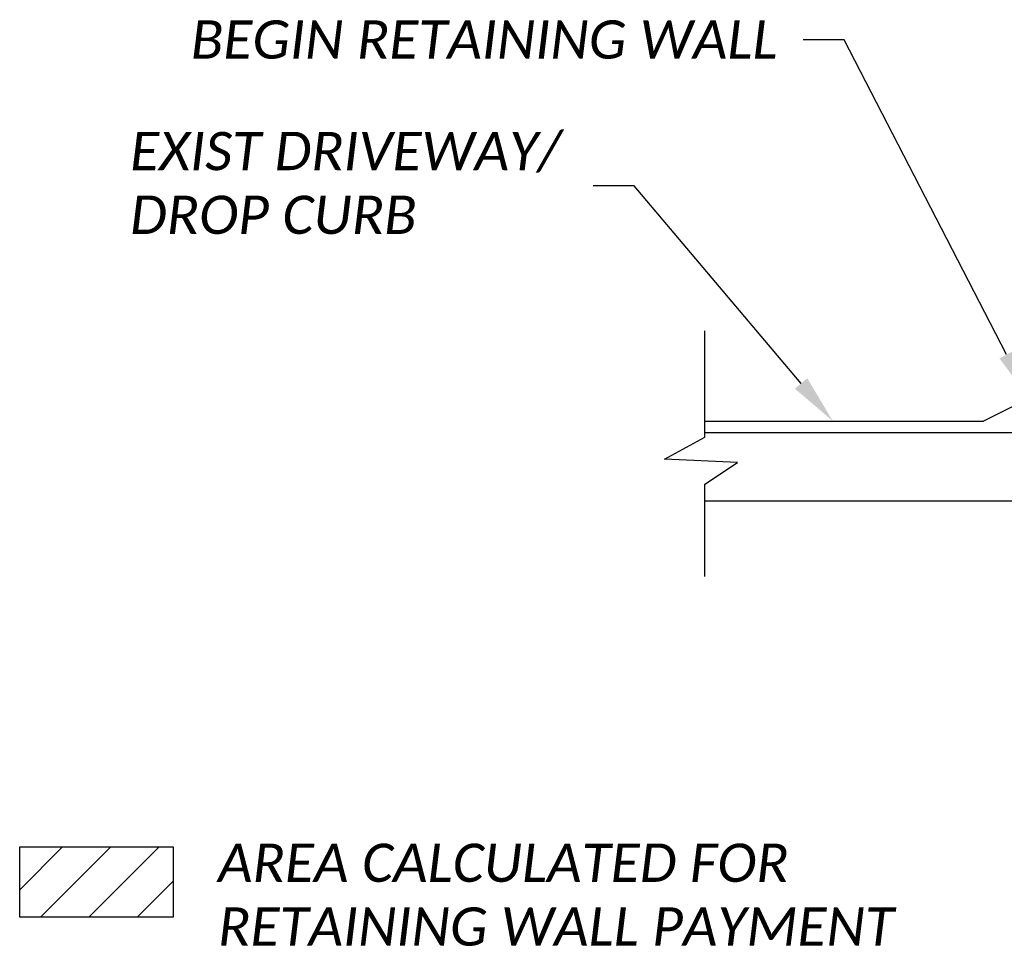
# Model space of a CAD drawing. Header units: feet. Extents: x 2259994 to 2426581, y 202954 to 438869.
# Tile 2 of 12: x 2426310 to 2426382, y 204010 to 204078. Entities that reach past the tile are written whole.
import ezdxf
from ezdxf import colors
from ezdxf.entities.mleader import LeaderData, LeaderLine
from ezdxf.math import Vec2, Vec3

# ---------------------------------------------------------------- set-up
doc = ezdxf.new("R2010")
doc.units = ezdxf.units.FT
doc.header["$MEASUREMENT"] = 0
for name, color, linetype in [('DT_P_Grid', 7, 'Continuous'), ('PV_P_EOP', 7, 'Continuous'), ('RD_P_Wall', 120, 'Continuous'), ('SH_Border', 7, 'Continuous'), ('SH_TextM', 7, 'Continuous')]:
    doc.layers.add(name, color=color, linetype=linetype)
doc.styles.add('Slanted Normal (0.14) Font 31', font='calibrii.ttf', dxfattribs={"height": 0.14})

msp = doc.modelspace()

# ---------------------------------------------------------------- hatches: boundary and pattern name
at = {"layer": 'SH_Border'}
h = msp.add_hatch(dxfattribs=at)
h.set_pattern_fill('ANSI31', color=256, scale=20)
h.set_pattern_definition([(45, (6.091, -25.772), (-1.767766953, 1.767766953), [])])
h.paths.add_polyline_path([(2426309.54408, 204017.45118), (2426309.54408, 204012.29679), (2426320.78937, 204012.29679), (2426320.78937, 204017.45118)])

# ---------------------------------------------------------------- linework, layer by layer
at = {"layer": 'DT_P_Grid', "linetype": 'Continuous'}
msp.add_lwpolyline([(2426359.7095, 204037.24747), (2426359.7095, 204043.98923), (2426362.10468, 204045.57859), (2426356.74555, 204045.82859), (2426359.7095, 204047.43986), (2426359.7095, 204055.23023)], dxfattribs=at)
at = {"layer": 'PV_P_EOP'}
msp.add_lwpolyline([(2426359.7095, 204047.78893), (2426486.4499, 204047.78893)], dxfattribs=at)
at = {"layer": 'RD_P_Wall'}
for points in [[(2426388.45822, 204052.78893), (2426380.12482, 204048.62223)], [(2426359.7095, 204048.62223), (2426380.12482, 204048.62223)], [(2426359.7095, 204042.78893), (2426422.45822, 204042.78893)]]:
    msp.add_lwpolyline(points, dxfattribs=at)
at = {"layer": 'SH_Border'}
msp.add_lwpolyline([(2426309.54408, 204017.45118), (2426320.78937, 204017.45118), (2426320.78937, 204012.29679), (2426309.54408, 204012.29679)], close=True, dxfattribs=at)

# ---------------------------------------------------------------- texts
at = {"layer": 'SH_Border', "insert": (2426324.06933, 204017.68546), "char_height": 2.8, "width": 55.2889757, "attachment_point": 1, "style": 'Slanted Normal (0.14) Font 31'}
msp.add_mtext('AREA CALCULATED FOR RETAINING WALL PAYMENT', dxfattribs=at)

# ---------------------------------------------------------------- leaders
at = {"layer": 'SH_TextM'}
ml = msp.add_multileader_mtext('Standard', dxfattribs=at)
ml.set_content('BEGIN RETAINING WALL', color=256, style='Slanted Normal (0.14) Font 31')
ml.set_leader_properties(color=9)
ml.build(insert=Vec2(0, 0))
ml.multileader.update_dxf_attribs({"text_left_attachment_type": 2, "text_right_attachment_type": 2, "dogleg_length": 0.15, "arrow_head_size": 3.6})
ctx = ml.context
ctx.base_point, ctx.char_height, ctx.arrow_head_size, ctx.landing_gap_size, ctx.plane_origin = Vec3(2426320.27695, 204076.52212, 99.23681), 2.8, 3.6, 1.8, Vec3(2426314.5416, 204103.37158, 99.23681)
ctx.left_attachment, ctx.right_attachment = 2, 2
notes = []
notes.append((ctx, [(1, (1, 1, 0), (2426369.91295, 204076.52212, 99.23681), (-1, 0), 3, [(0, [(2426383.45822, 204050.28893, 99.23681)], 0, [])])]))
ctx.mtext.insert, ctx.mtext.width, ctx.mtext.flow_direction = Vec3(2426322.07695, 204077.95443, 99.23681), 78.1952746, 5
ml = msp.add_multileader_mtext('Standard', dxfattribs=at)
ml.set_content('EXIST DRIVEWAY/ DROP CURB', color=256, style='Slanted Normal (0.14) Font 31')
ml.set_leader_properties(color=9)
ml.build(insert=Vec2(0, 0))
ml.multileader.update_dxf_attribs({"text_left_attachment_type": 2, "text_right_attachment_type": 2, "dogleg_length": 0.15, "arrow_head_size": 3.6})
ctx = ml.context
ctx.base_point, ctx.char_height, ctx.arrow_head_size, ctx.landing_gap_size, ctx.plane_origin = Vec3(2426315.82796, 204065.83737, 99.23681), 2.8, 3.6, 1.8, Vec3(2426299.11107, 204103.37158, 99.23681)
ctx.left_attachment, ctx.right_attachment = 2, 2
notes.append((ctx, [(1, (1, 1, 0), (2426354.54612, 204065.83737, 99.23681), (-1, 0), 3, [(0, [(2426369.0796, 204048.62223, 99.23681)], 0, [])])]))
ctx.mtext.insert, ctx.mtext.width, ctx.mtext.flow_direction = Vec3(2426317.62796, 204069.78824, 99.23681), 36.3264193, 5
for ctx, leaders in notes:
    for number, flags, end, landing, length, lines in leaders:
        leader = LeaderData()
        leader.index, (leader.has_last_leader_line, leader.has_dogleg_vector, leader.attachment_direction) = number, flags
        leader.last_leader_point, leader.dogleg_vector, leader.dogleg_length = Vec3(end), Vec3(landing), length
        for number, points, colour, breaks in lines:
            line = LeaderLine()
            line.index, line.vertices, line.color, line.breaks = number, Vec3.list(points), colors.encode_raw_color(colour), breaks
            leader.lines.append(line)
        ctx.leaders.append(leader)

doc.saveas('drawing.dxf')
